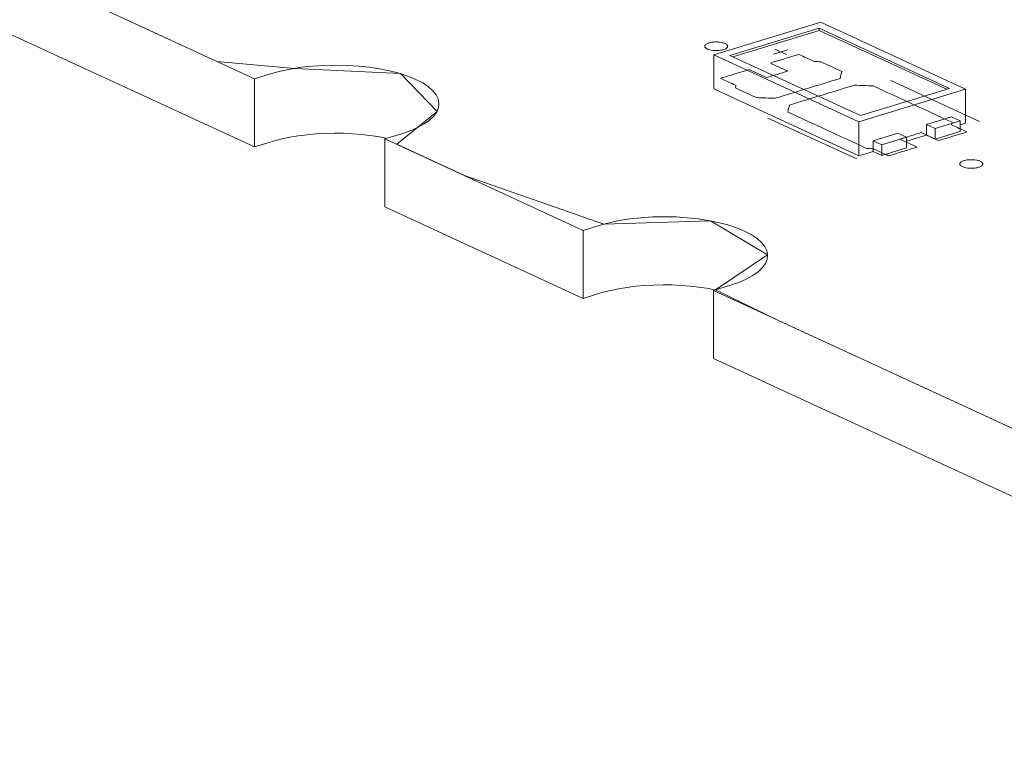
# Model space of a CAD drawing. Header units: inches. Extents: x -36 to 647, y 177 to 609.
# Tile 2 of 123: x 89 to 111, y 339 to 355. Entities that reach past the tile are written whole.
import ezdxf

# ---------------------------------------------------------------- set-up
doc = ezdxf.new("R2010")
doc.units = ezdxf.units.IN
doc.header["$MEASUREMENT"] = 0
doc.layers.add('1', color=7, linetype='Continuous')

# ---------------------------------------------------------------- blocks, each defined once
blk = doc.blocks.new('block 3383')
at = {"layer": '1', "color": 155, "lineweight": 18, "true_color": 0x4c7299}
blk.add_lwpolyline([(94.499, 352.286), (81.952, 358.074)], dxfattribs=at)
blk = doc.blocks.new('block 3936')
at = {"layer": '1', "color": 155, "lineweight": 18, "true_color": 0x4c7299}
blk.add_lwpolyline([(101.656, 350.467), (97.339, 352.459)], dxfattribs=at)
blk = doc.blocks.new('block 3937')
at = {"layer": '1', "color": 155, "lineweight": 18, "true_color": 0x4c7299}
blk.add_lwpolyline([(187.542, 310.849), (104.497, 349.157)], dxfattribs=at)
blk = doc.blocks.new('block 3941')
at = {"layer": '1', "color": 155, "lineweight": 18, "true_color": 0x4c7299}
blk.add_lwpolyline([(94.499, 353.769), (81.952, 359.557)], dxfattribs=at)
blk = doc.blocks.new('block 4001')
at = {"layer": '1', "color": 155, "lineweight": 18, "true_color": 0x4c7299}
blk.add_lwpolyline([(107.696, 352.965), (104.856, 354.275)], dxfattribs=at)
blk = doc.blocks.new('block 4002')
at = {"layer": '1', "color": 155, "lineweight": 18, "true_color": 0x4c7299}
blk.add_lwpolyline([(109.635, 353.557), (107.696, 352.965)], dxfattribs=at)
blk = doc.blocks.new('block 4003')
at = {"layer": '1', "color": 155, "lineweight": 18, "true_color": 0x4c7299}
blk.add_lwpolyline([(106.795, 354.867), (109.635, 353.557)], dxfattribs=at)
blk = doc.blocks.new('block 4004')
at = {"layer": '1', "color": 155, "lineweight": 18, "true_color": 0x4c7299}
blk.add_lwpolyline([(106.831, 354.999), (104.504, 354.288)], dxfattribs=at)
blk = doc.blocks.new('block 4005')
at = {"layer": '1', "color": 155, "lineweight": 18, "true_color": 0x4c7299}
blk.add_lwpolyline([(104.504, 354.288), (107.66, 352.832)], dxfattribs=at)
blk = doc.blocks.new('block 4006')
at = {"layer": '1', "color": 155, "lineweight": 18, "true_color": 0x4c7299}
blk.add_lwpolyline([(107.66, 352.832), (109.987, 353.543)], dxfattribs=at)
blk = doc.blocks.new('block 4007')
at = {"layer": '1', "color": 155, "lineweight": 18, "true_color": 0x4c7299}
blk.add_lwpolyline([(104.856, 354.275), (106.795, 354.867)], dxfattribs=at)
blk = doc.blocks.new('block 4008')
at = {"layer": '1', "color": 155, "lineweight": 18, "true_color": 0x4c7299}
blk.add_lwpolyline([(109.866, 352.851), (109.677, 352.939)], dxfattribs=at)
blk = doc.blocks.new('block 4009')
at = {"layer": '1', "color": 155, "lineweight": 18, "true_color": 0x4c7299}
blk.add_lwpolyline([(109.323, 352.686), (109.866, 352.851)], dxfattribs=at)
blk = doc.blocks.new('block 4010')
at = {"layer": '1', "color": 155, "lineweight": 18, "true_color": 0x4c7299}
blk.add_lwpolyline([(109.134, 352.773), (109.323, 352.686)], dxfattribs=at)
blk = doc.blocks.new('block 4011')
at = {"layer": '1', "color": 155, "lineweight": 18, "true_color": 0x4c7299}
blk.add_lwpolyline([(108.16, 352.33), (107.971, 352.417)], dxfattribs=at)
blk = doc.blocks.new('block 4012')
at = {"layer": '1', "color": 155, "lineweight": 18, "true_color": 0x4c7299}
blk.add_lwpolyline([(109.987, 353.543), (106.831, 354.999)], dxfattribs=at)
blk = doc.blocks.new('block 4013')
at = {"layer": '1', "color": 155, "lineweight": 18, "true_color": 0x4c7299}
blk.add_lwpolyline([(108.514, 352.583), (108.703, 352.496)], dxfattribs=at)
blk = doc.blocks.new('block 4014')
at = {"layer": '1', "color": 155, "lineweight": 18, "true_color": 0x4c7299}
blk.add_lwpolyline([(108.703, 352.496), (108.16, 352.33)], dxfattribs=at)
blk = doc.blocks.new('block 5221')
at = {"layer": '1', "color": 155, "lineweight": 18, "true_color": 0x4c7299}
blk.add_lwpolyline([(104.497, 347.674), (104.497, 349.157)], dxfattribs=at)
blk = doc.blocks.new('block 5222')
at = {"layer": '1', "color": 155, "lineweight": 18, "true_color": 0x4c7299}
blk.add_lwpolyline([(101.656, 348.984), (101.656, 350.467)], dxfattribs=at)
blk = doc.blocks.new('block 5223')
at = {"layer": '1', "color": 155, "lineweight": 18, "true_color": 0x4c7299}
blk.add_lwpolyline([(97.339, 350.976), (97.339, 352.459)], dxfattribs=at)
blk = doc.blocks.new('block 5224')
at = {"layer": '1', "color": 155, "lineweight": 18, "true_color": 0x4c7299}
blk.add_lwpolyline([(94.499, 352.286), (94.499, 353.769)], dxfattribs=at)
blk = doc.blocks.new('block 5246')
at = {"layer": '1', "color": 155, "lineweight": 18, "true_color": 0x4c7299}
blk.add_lwpolyline([(101.656, 348.984), (97.339, 350.976)], dxfattribs=at)
blk = doc.blocks.new('block 5247')
at = {"layer": '1', "color": 155, "lineweight": 18, "true_color": 0x4c7299}
blk.add_lwpolyline([(187.542, 309.366), (104.497, 347.674)], dxfattribs=at)
blk = doc.blocks.new('block 5338')
at = {"layer": '1', "color": 155, "lineweight": 18, "true_color": 0x4c7299}
blk.add_lwpolyline([(109.987, 353.543), (109.987, 352.802)], dxfattribs=at)
blk = doc.blocks.new('block 5339')
at = {"layer": '1', "color": 155, "lineweight": 18, "true_color": 0x4c7299}
blk.add_lwpolyline([(104.504, 354.288), (104.504, 353.547)], dxfattribs=at)
blk = doc.blocks.new('block 5340')
at = {"layer": '1', "color": 155, "lineweight": 18, "true_color": 0x4c7299}
blk.add_lwpolyline([(107.66, 352.832), (107.66, 352.091)], dxfattribs=at)
blk = doc.blocks.new('block 5341')
at = {"layer": '1', "color": 155, "lineweight": 18, "true_color": 0x4c7299}
blk.add_lwpolyline([(106.795, 354.821), (106.795, 354.867)], dxfattribs=at)
blk = doc.blocks.new('block 5342')
at = {"layer": '1', "color": 155, "lineweight": 18, "true_color": 0x4c7299}
blk.add_lwpolyline([(104.916, 354.247), (106.795, 354.821)], dxfattribs=at)
blk = doc.blocks.new('block 5343')
at = {"layer": '1', "color": 155, "lineweight": 18, "true_color": 0x4c7299}
blk.add_lwpolyline([(106.795, 354.821), (109.575, 353.538)], dxfattribs=at)
blk = doc.blocks.new('block 5344')
at = {"layer": '1', "color": 155, "lineweight": 18, "true_color": 0x4c7299}
blk.add_lwpolyline([(107.971, 352.417), (107.971, 352.186)], dxfattribs=at)
blk = doc.blocks.new('block 5345')
at = {"layer": '1', "color": 155, "lineweight": 18, "true_color": 0x4c7299}
blk.add_lwpolyline([(109.134, 352.773), (109.134, 352.541)], dxfattribs=at)
blk = doc.blocks.new('block 5346')
at = {"layer": '1', "color": 155, "lineweight": 18, "true_color": 0x4c7299}
blk.add_lwpolyline([(109.677, 352.939), (109.134, 352.773)], dxfattribs=at)
blk = doc.blocks.new('block 5347')
at = {"layer": '1', "color": 155, "lineweight": 18, "true_color": 0x4c7299}
blk.add_lwpolyline([(109.323, 352.686), (109.323, 352.454)], dxfattribs=at)
blk = doc.blocks.new('block 5348')
at = {"layer": '1', "color": 155, "lineweight": 18, "true_color": 0x4c7299}
blk.add_lwpolyline([(109.866, 352.851), (109.866, 352.62)], dxfattribs=at)
blk = doc.blocks.new('block 5349')
at = {"layer": '1', "color": 155, "lineweight": 18, "true_color": 0x4c7299}
blk.add_lwpolyline([(108.16, 352.33), (108.16, 352.098)], dxfattribs=at)
blk = doc.blocks.new('block 5350')
at = {"layer": '1', "color": 155, "lineweight": 18, "true_color": 0x4c7299}
blk.add_lwpolyline([(108.703, 352.496), (108.703, 352.264)], dxfattribs=at)
blk = doc.blocks.new('block 5351')
at = {"layer": '1', "color": 155, "lineweight": 18, "true_color": 0x4c7299}
blk.add_lwpolyline([(107.971, 352.417), (108.514, 352.583)], dxfattribs=at)
blk = doc.blocks.new('block 5352')
at = {"layer": '1', "color": 155, "lineweight": 18, "true_color": 0x4c7299}
blk.add_lwpolyline([(108.703, 352.264), (108.16, 352.098)], dxfattribs=at)
blk = doc.blocks.new('block 5353')
at = {"layer": '1', "color": 155, "lineweight": 18, "true_color": 0x4c7299}
blk.add_lwpolyline([(109.323, 352.454), (109.866, 352.62)], dxfattribs=at)
blk = doc.blocks.new('block 5354')
at = {"layer": '1', "color": 155, "lineweight": 18, "true_color": 0x4c7299}
blk.add_lwpolyline([(108.16, 352.098), (107.971, 352.186)], dxfattribs=at)
blk = doc.blocks.new('block 5355')
at = {"layer": '1', "color": 155, "lineweight": 18, "true_color": 0x4c7299}
blk.add_lwpolyline([(109.134, 352.541), (109.323, 352.454)], dxfattribs=at)
blk = doc.blocks.new('block 5356')
at = {"layer": '1', "color": 155, "lineweight": 18, "true_color": 0x4c7299}
blk.add_lwpolyline([(104.504, 353.547), (107.66, 352.091)], dxfattribs=at)
blk = doc.blocks.new('block 5357')
at = {"layer": '1', "color": 155, "lineweight": 18, "true_color": 0x4c7299}
blk.add_lwpolyline([(107.66, 352.091), (107.971, 352.186)], dxfattribs=at)
blk = doc.blocks.new('block 5358')
at = {"layer": '1', "color": 155, "lineweight": 18, "true_color": 0x4c7299}
blk.add_lwpolyline([(109.866, 352.765), (109.987, 352.802)], dxfattribs=at)
blk = doc.blocks.new('block 5359')
at = {"layer": '1', "color": 155, "lineweight": 18, "true_color": 0x4c7299}
blk.add_lwpolyline([(108.703, 352.41), (109.134, 352.541)], dxfattribs=at)
blk = doc.blocks.new('block 5857')
at = {"layer": '1', "color": 18, "lineweight": 13, "true_color": 0x4c0000}
blk.add_lwpolyline([(187.542, 310.849), (104.497, 349.157)], dxfattribs=at)
blk = doc.blocks.new('block 5859')
at = {"layer": '1', "color": 18, "lineweight": 13, "true_color": 0x4c0000}
blk.add_lwpolyline([(101.656, 350.467), (97.339, 352.459)], dxfattribs=at)
blk = doc.blocks.new('block 5863')
at = {"layer": '1', "color": 18, "lineweight": 13, "true_color": 0x4c0000}
blk.add_lwpolyline([(94.499, 353.769), (81.952, 359.557)], dxfattribs=at)
blk = doc.blocks.new('block 5870')
at = {"layer": '1', "color": 18, "lineweight": 13, "true_color": 0x4c0000}
blk.add_lwpolyline([(94.499, 353.769), (81.952, 359.557)], dxfattribs=at)
blk = doc.blocks.new('block 5882')
at = {"layer": '1', "color": 18, "lineweight": 13, "true_color": 0x4c0000}
blk.add_lwpolyline([(107.615, 352.022), (105.683, 352.913)], dxfattribs=at)
blk = doc.blocks.new('block 5887')
at = {"layer": '1', "color": 18, "lineweight": 13, "true_color": 0x4c0000}
blk.add_lwpolyline([(107.615, 352.022), (105.683, 352.913)], dxfattribs=at)
blk = doc.blocks.new('block 5889')
at = {"layer": '1', "color": 18, "lineweight": 13, "true_color": 0x4c0000}
blk.add_lwpolyline([(101.656, 350.467), (97.339, 352.459)], dxfattribs=at)
blk = doc.blocks.new('block 5890')
at = {"layer": '1', "color": 18, "lineweight": 13, "true_color": 0x4c0000}
blk.add_lwpolyline([(187.542, 310.849), (104.497, 349.157)], dxfattribs=at)
blk = doc.blocks.new('block 6137')
at = {"layer": '1', "color": 18, "lineweight": 13, "true_color": 0x4c0000}
blk.add_lwpolyline([(105.833, 354.41), (106.086, 354.294)], dxfattribs=at)
blk = doc.blocks.new('block 6160')
at = {"layer": '1', "color": 18, "lineweight": 13, "true_color": 0x4c0000}
blk.add_lwpolyline([(105.833, 354.41), (106.086, 354.294)], dxfattribs=at)
blk = doc.blocks.new('block 6168')
at = {"layer": '1', "color": 18, "lineweight": 13, "true_color": 0x4c0000}
blk.add_lwpolyline([(105.804, 354.305), (106.114, 354.4)], dxfattribs=at)
blk = doc.blocks.new('block 6177')
at = {"layer": '1', "color": 18, "lineweight": 13, "true_color": 0x4c0000}
blk.add_lwpolyline([(105.804, 354.305), (106.114, 354.4)], dxfattribs=at)
blk = doc.blocks.new('block 6182')
at = {"layer": '1', "color": 18, "lineweight": 13, "true_color": 0x4c0000}
blk.add_lwpolyline([(110.293, 352.84), (108.362, 353.731)], dxfattribs=at)
blk = doc.blocks.new('block 6196')
at = {"layer": '1', "color": 18, "lineweight": 13, "true_color": 0x4c0000}
blk.add_lwpolyline([(110.293, 352.84), (108.362, 353.731)], dxfattribs=at)
blk = doc.blocks.new('block 9140')
at = {"layer": '1', "color": 18, "lineweight": 13, "true_color": 0x4c0000}
blk.add_lwpolyline([(101.656, 350.467), (102.027, 350.581), (102.225, 350.633), (102.442, 350.679), (102.675, 350.715), (102.92, 350.742), (103.172, 350.758), (103.427, 350.764), (103.68, 350.758), (103.926, 350.742), (104.16, 350.717), (104.383, 350.683), (104.6, 350.639), (104.806, 350.586), (104.998, 350.523), (105.17, 350.452), (105.32, 350.374), (105.445, 350.291), (105.543, 350.204), (105.613, 350.116), (105.657, 350.027), (105.675, 349.935), (105.666, 349.842), (105.629, 349.748), (105.563, 349.655), (105.469, 349.566), (105.35, 349.481), (105.207, 349.403), (105.045, 349.333), (104.867, 349.27), (104.497, 349.157)], dxfattribs=at)
blk = doc.blocks.new('block 9147')
at = {"layer": '1', "color": 155, "lineweight": 18, "true_color": 0x4c7299}
blk.add_lwpolyline([(104.497, 349.157), (104.867, 349.27), (105.045, 349.333), (105.207, 349.403), (105.35, 349.481), (105.469, 349.566), (105.563, 349.655), (105.629, 349.748), (105.666, 349.842), (105.675, 349.935), (105.657, 350.027), (105.613, 350.116), (105.543, 350.204), (105.445, 350.291), (105.32, 350.374), (105.17, 350.452), (104.998, 350.523), (104.806, 350.586), (104.6, 350.639), (104.383, 350.683), (104.16, 350.717), (103.926, 350.742), (103.68, 350.758), (103.427, 350.764), (103.172, 350.758), (102.92, 350.742), (102.675, 350.715), (102.442, 350.679), (102.225, 350.633), (102.027, 350.581), (101.656, 350.467)], dxfattribs=at)
blk = doc.blocks.new('block 9151')
at = {"layer": '1', "color": 155, "lineweight": 18, "true_color": 0x4c7299}
blk.add_lwpolyline([(97.339, 352.459), (97.71, 352.572), (97.888, 352.634), (98.05, 352.705), (98.193, 352.783), (98.312, 352.868), (98.406, 352.957), (98.472, 353.05), (98.509, 353.144), (98.518, 353.237), (98.5, 353.328), (98.456, 353.417), (98.386, 353.506), (98.288, 353.593), (98.163, 353.676), (98.013, 353.754), (97.841, 353.825), (97.649, 353.887), (97.443, 353.941), (97.226, 353.985), (97.003, 354.019), (96.768, 354.044), (96.523, 354.06), (96.27, 354.065), (96.015, 354.06), (95.763, 354.044), (95.518, 354.017), (95.285, 353.98), (95.068, 353.935), (94.87, 353.882), (94.499, 353.769)], dxfattribs=at)
blk = doc.blocks.new('block 9160')
at = {"layer": '1', "color": 155, "lineweight": 18, "true_color": 0x4c7299}
blk.add_lwpolyline([(97.361, 352.476), (97.189, 352.508), (97.013, 352.535), (96.829, 352.555), (96.638, 352.571), (96.441, 352.58), (96.241, 352.582), (96.04, 352.578), (95.84, 352.567), (95.644, 352.549), (95.454, 352.525), (95.272, 352.495), (95.1, 352.46), (94.94, 352.419), (94.791, 352.375), (94.499, 352.286)], dxfattribs=at)
blk = doc.blocks.new('block 9161')
at = {"layer": '1', "color": 155, "lineweight": 18, "true_color": 0x4c7299}
blk.add_lwpolyline([(104.519, 349.174), (104.346, 349.207), (104.17, 349.233), (103.986, 349.254), (103.795, 349.269), (103.599, 349.278), (103.399, 349.281), (103.198, 349.276), (102.998, 349.265), (102.802, 349.248), (102.612, 349.223), (102.43, 349.193), (102.258, 349.158), (102.097, 349.118), (101.949, 349.074), (101.656, 348.984)], dxfattribs=at)
blk = doc.blocks.new('block 9164')
at = {"layer": '1', "color": 18, "lineweight": 13, "true_color": 0x4c0000}
blk.add_lwpolyline([(114.792, 344.408), (108.889, 347.131), (105.938, 348.492), (104.539, 349.17), (105.675, 349.936), (104.43, 350.675), (102.111, 350.604), (99.072, 351.659), (97.597, 352.34), (98.475, 353.057), (97.678, 353.879), (95.369, 353.995), (93.682, 354.146), (92.207, 354.826), (89.255, 356.188)], dxfattribs=at)
blk = doc.blocks.new('block 9165')
at = {"layer": '1', "color": 18, "lineweight": 13, "true_color": 0x4c0000}
blk.add_open_spline([(109.397, 352.421), (109.604, 352.484), (109.81, 352.547), (110.017, 352.61), (109.906, 352.662), (109.794, 352.713), (109.683, 352.765), (109.686, 352.783), (109.689, 352.801), (109.692, 352.82), (109.12, 353.084), (108.547, 353.348), (107.974, 353.613), (107.838, 353.618), (107.703, 353.623), (107.568, 353.629), (107.096, 353.485), (106.624, 353.34), (106.153, 353.196), (106.139, 353.146), (106.126, 353.095), (106.112, 353.044), (106.685, 352.78), (107.258, 352.515), (107.831, 352.251), (107.879, 352.248), (107.928, 352.246), (107.976, 352.243), (108.088, 352.192), (108.199, 352.141), (108.311, 352.089), (108.518, 352.152), (108.725, 352.215), (108.931, 352.279), (108.805, 352.337), (108.679, 352.395), (108.553, 352.453), (108.708, 352.501), (108.863, 352.548), (109.018, 352.596), (109.144, 352.537), (109.271, 352.479), (109.397, 352.421)], degree=3, knots=[0, 0, 0, 0, 1, 1, 1, 2, 2, 2, 3, 3, 3, 4, 4, 4, 5, 5, 5, 6, 6, 6, 7, 7, 7, 8, 8, 8, 9, 9, 9, 10, 10, 10, 11, 11, 11, 12, 12, 12, 13, 13, 13, 14, 14, 14, 14], dxfattribs=at)
blk = doc.blocks.new('block 9172')
at = {"layer": '1', "color": 18, "lineweight": 13, "true_color": 0x4c0000}
blk.add_open_spline([(107.292, 353.927), (107.279, 353.876), (107.266, 353.825), (107.252, 353.774), (106.78, 353.63), (106.309, 353.486), (105.837, 353.342), (105.702, 353.347), (105.566, 353.353), (105.431, 353.358), (105.279, 353.428), (105.127, 353.498), (104.975, 353.569), (104.978, 353.587), (104.981, 353.605), (104.985, 353.623), (104.873, 353.675), (104.761, 353.726), (104.65, 353.778), (104.857, 353.841), (105.064, 353.904), (105.27, 353.967), (105.397, 353.909), (105.523, 353.851), (105.649, 353.793), (105.804, 353.84), (105.959, 353.888), (106.114, 353.935), (105.988, 353.993), (105.862, 354.051), (105.736, 354.11), (105.943, 354.173), (106.149, 354.236), (106.356, 354.299), (106.468, 354.248), (106.579, 354.196), (106.691, 354.145), (106.739, 354.142), (106.788, 354.14), (106.836, 354.137), (106.988, 354.067), (107.14, 353.997), (107.292, 353.927)], degree=3, knots=[0, 0, 0, 0, 1, 1, 1, 2, 2, 2, 3, 3, 3, 4, 4, 4, 5, 5, 5, 6, 6, 6, 7, 7, 7, 8, 8, 8, 9, 9, 9, 10, 10, 10, 11, 11, 11, 12, 12, 12, 13, 13, 13, 14, 14, 14, 14], dxfattribs=at)
blk = doc.blocks.new('block 9345')
at = {"layer": '1', "color": 18, "lineweight": 13, "true_color": 0x4c0000}
blk.add_open_spline([(109.397, 352.421), (109.604, 352.484), (109.81, 352.547), (110.017, 352.61), (109.906, 352.662), (109.794, 352.713), (109.683, 352.765), (109.686, 352.783), (109.689, 352.801), (109.692, 352.82), (109.12, 353.084), (108.547, 353.348), (107.974, 353.613), (107.838, 353.618), (107.703, 353.623), (107.568, 353.629), (107.096, 353.485), (106.624, 353.34), (106.153, 353.196), (106.139, 353.146), (106.126, 353.095), (106.112, 353.044), (106.685, 352.78), (107.258, 352.515), (107.831, 352.251), (107.879, 352.248), (107.928, 352.246), (107.976, 352.243), (108.088, 352.192), (108.199, 352.141), (108.311, 352.089), (108.518, 352.152), (108.725, 352.215), (108.931, 352.279), (108.805, 352.337), (108.679, 352.395), (108.553, 352.453), (108.708, 352.501), (108.863, 352.548), (109.018, 352.596), (109.144, 352.537), (109.271, 352.479), (109.397, 352.421)], degree=3, knots=[0, 0, 0, 0, 1, 1, 1, 2, 2, 2, 3, 3, 3, 4, 4, 4, 5, 5, 5, 6, 6, 6, 7, 7, 7, 8, 8, 8, 9, 9, 9, 10, 10, 10, 11, 11, 11, 12, 12, 12, 13, 13, 13, 14, 14, 14, 14], dxfattribs=at)
blk = doc.blocks.new('block 9365')
at = {"layer": '1', "color": 18, "lineweight": 13, "true_color": 0x4c0000}
blk.add_open_spline([(107.292, 353.927), (107.279, 353.876), (107.266, 353.825), (107.252, 353.774), (106.78, 353.63), (106.309, 353.486), (105.837, 353.342), (105.702, 353.347), (105.566, 353.353), (105.431, 353.358), (105.279, 353.428), (105.127, 353.498), (104.975, 353.569), (104.978, 353.587), (104.981, 353.605), (104.985, 353.623), (104.873, 353.675), (104.761, 353.726), (104.65, 353.778), (104.857, 353.841), (105.064, 353.904), (105.27, 353.967), (105.397, 353.909), (105.523, 353.851), (105.649, 353.793), (105.804, 353.84), (105.959, 353.888), (106.114, 353.935), (105.988, 353.993), (105.862, 354.051), (105.736, 354.11), (105.943, 354.173), (106.149, 354.236), (106.356, 354.299), (106.468, 354.248), (106.579, 354.196), (106.691, 354.145), (106.739, 354.142), (106.788, 354.14), (106.836, 354.137), (106.988, 354.067), (107.14, 353.997), (107.292, 353.927)], degree=3, knots=[0, 0, 0, 0, 1, 1, 1, 2, 2, 2, 3, 3, 3, 4, 4, 4, 5, 5, 5, 6, 6, 6, 7, 7, 7, 8, 8, 8, 9, 9, 9, 10, 10, 10, 11, 11, 11, 12, 12, 12, 13, 13, 13, 14, 14, 14, 14], dxfattribs=at)
blk = doc.blocks.new('block 9371')
at = {"layer": '1', "color": 18, "lineweight": 13, "true_color": 0x4c0000}
blk.add_open_spline([(107.292, 353.927), (107.279, 353.876), (107.266, 353.825), (107.252, 353.774), (106.78, 353.63), (106.309, 353.486), (105.837, 353.342), (105.702, 353.347), (105.566, 353.353), (105.431, 353.358), (105.279, 353.428), (105.127, 353.498), (104.975, 353.569), (104.978, 353.587), (104.981, 353.605), (104.985, 353.623), (104.873, 353.675), (104.761, 353.726), (104.65, 353.778), (104.857, 353.841), (105.064, 353.904), (105.27, 353.967), (105.397, 353.909), (105.523, 353.851), (105.649, 353.793), (105.804, 353.84), (105.959, 353.888), (106.114, 353.935), (105.988, 353.993), (105.862, 354.051), (105.736, 354.11), (105.943, 354.173), (106.149, 354.236), (106.356, 354.299), (106.468, 354.248), (106.579, 354.196), (106.691, 354.145), (106.739, 354.142), (106.788, 354.14), (106.836, 354.137), (106.988, 354.067), (107.14, 353.997), (107.292, 353.927)], degree=3, knots=[0, 0, 0, 0, 1, 1, 1, 2, 2, 2, 3, 3, 3, 4, 4, 4, 5, 5, 5, 6, 6, 6, 7, 7, 7, 8, 8, 8, 9, 9, 9, 10, 10, 10, 11, 11, 11, 12, 12, 12, 13, 13, 13, 14, 14, 14, 14], dxfattribs=at)
blk = doc.blocks.new('block 9428')
at = {"layer": '1', "color": 18, "lineweight": 13, "true_color": 0x4c0000}
blk.add_open_spline([(109.397, 352.421), (109.604, 352.484), (109.81, 352.547), (110.017, 352.61), (109.906, 352.662), (109.794, 352.713), (109.683, 352.765), (109.686, 352.783), (109.689, 352.801), (109.692, 352.82), (109.12, 353.084), (108.547, 353.348), (107.974, 353.613), (107.838, 353.618), (107.703, 353.623), (107.568, 353.629), (107.096, 353.485), (106.624, 353.34), (106.153, 353.196), (106.139, 353.146), (106.126, 353.095), (106.112, 353.044), (106.685, 352.78), (107.258, 352.515), (107.831, 352.251), (107.879, 352.248), (107.928, 352.246), (107.976, 352.243), (108.088, 352.192), (108.199, 352.141), (108.311, 352.089), (108.518, 352.152), (108.725, 352.215), (108.931, 352.279), (108.805, 352.337), (108.679, 352.395), (108.553, 352.453), (108.708, 352.501), (108.863, 352.548), (109.018, 352.596), (109.144, 352.537), (109.271, 352.479), (109.397, 352.421)], degree=3, knots=[0, 0, 0, 0, 1, 1, 1, 2, 2, 2, 3, 3, 3, 4, 4, 4, 5, 5, 5, 6, 6, 6, 7, 7, 7, 8, 8, 8, 9, 9, 9, 10, 10, 10, 11, 11, 11, 12, 12, 12, 13, 13, 13, 14, 14, 14, 14], dxfattribs=at)
blk = doc.blocks.new('block 9485')
at = {"layer": '1', "color": 18, "lineweight": 13, "true_color": 0x4c0000}
blk.add_open_spline([(107.292, 353.927), (107.279, 353.876), (107.266, 353.825), (107.252, 353.774), (106.78, 353.63), (106.309, 353.486), (105.837, 353.342), (105.702, 353.347), (105.566, 353.353), (105.431, 353.358), (105.279, 353.428), (105.127, 353.498), (104.975, 353.569), (104.978, 353.587), (104.981, 353.605), (104.985, 353.623), (104.873, 353.675), (104.761, 353.726), (104.65, 353.778), (104.857, 353.841), (105.064, 353.904), (105.27, 353.967), (105.397, 353.909), (105.523, 353.851), (105.649, 353.793), (105.804, 353.84), (105.959, 353.888), (106.114, 353.935), (105.988, 353.993), (105.862, 354.051), (105.736, 354.11), (105.943, 354.173), (106.149, 354.236), (106.356, 354.299), (106.468, 354.248), (106.579, 354.196), (106.691, 354.145), (106.739, 354.142), (106.788, 354.14), (106.836, 354.137), (106.988, 354.067), (107.14, 353.997), (107.292, 353.927)], degree=3, knots=[0, 0, 0, 0, 1, 1, 1, 2, 2, 2, 3, 3, 3, 4, 4, 4, 5, 5, 5, 6, 6, 6, 7, 7, 7, 8, 8, 8, 9, 9, 9, 10, 10, 10, 11, 11, 11, 12, 12, 12, 13, 13, 13, 14, 14, 14, 14], dxfattribs=at)
blk = doc.blocks.new('block 9532')
at = {"layer": '1', "color": 18, "lineweight": 13, "true_color": 0x4c0000}
blk.add_open_spline([(109.397, 352.421), (109.604, 352.484), (109.81, 352.547), (110.017, 352.61), (109.906, 352.662), (109.794, 352.713), (109.683, 352.765), (109.686, 352.783), (109.689, 352.801), (109.692, 352.82), (109.12, 353.084), (108.547, 353.348), (107.974, 353.613), (107.838, 353.618), (107.703, 353.623), (107.568, 353.629), (107.096, 353.485), (106.624, 353.34), (106.153, 353.196), (106.139, 353.146), (106.126, 353.095), (106.112, 353.044), (106.685, 352.78), (107.258, 352.515), (107.831, 352.251), (107.879, 352.248), (107.928, 352.246), (107.976, 352.243), (108.088, 352.192), (108.199, 352.141), (108.311, 352.089), (108.518, 352.152), (108.725, 352.215), (108.931, 352.279), (108.805, 352.337), (108.679, 352.395), (108.553, 352.453), (108.708, 352.501), (108.863, 352.548), (109.018, 352.596), (109.144, 352.537), (109.271, 352.479), (109.397, 352.421)], degree=3, knots=[0, 0, 0, 0, 1, 1, 1, 2, 2, 2, 3, 3, 3, 4, 4, 4, 5, 5, 5, 6, 6, 6, 7, 7, 7, 8, 8, 8, 9, 9, 9, 10, 10, 10, 11, 11, 11, 12, 12, 12, 13, 13, 13, 14, 14, 14, 14], dxfattribs=at)
blk = doc.blocks.new('block 9548')
at = {"layer": '1', "color": 18, "lineweight": 13, "true_color": 0x4c0000}
blk.add_lwpolyline([(114.792, 344.408), (108.889, 347.131), (105.938, 348.492), (104.539, 349.17), (105.675, 349.936), (104.43, 350.675), (102.111, 350.604), (99.072, 351.659), (97.597, 352.34), (98.475, 353.057), (97.678, 353.879), (95.369, 353.995), (93.682, 354.146), (92.207, 354.826), (89.255, 356.188)], dxfattribs=at)
blk = doc.blocks.new('block 9638')
at = {"layer": '1', "color": 18, "lineweight": 13, "true_color": 0x4c0000}
blk.add_lwpolyline([(101.656, 350.467), (102.027, 350.581), (102.225, 350.633), (102.442, 350.679), (102.675, 350.715), (102.92, 350.742), (103.172, 350.758), (103.427, 350.764), (103.68, 350.758), (103.926, 350.742), (104.16, 350.717), (104.383, 350.683), (104.6, 350.639), (104.806, 350.586), (104.998, 350.523), (105.17, 350.452), (105.32, 350.374), (105.445, 350.291), (105.543, 350.204), (105.613, 350.116), (105.657, 350.027), (105.675, 349.935), (105.666, 349.842), (105.629, 349.748), (105.563, 349.655), (105.469, 349.566), (105.35, 349.481), (105.207, 349.403), (105.045, 349.333), (104.867, 349.27), (104.497, 349.157)], dxfattribs=at)
blk = doc.blocks.new('block 9664')
at = {"layer": '1', "color": 18, "lineweight": 13, "true_color": 0x4c0000}
blk.add_lwpolyline([(94.499, 353.769), (94.87, 353.882), (95.068, 353.935), (95.285, 353.98), (95.518, 354.017), (95.763, 354.044), (96.015, 354.06), (96.27, 354.065), (96.523, 354.06), (96.768, 354.044), (97.003, 354.019), (97.226, 353.985), (97.443, 353.941), (97.649, 353.887), (97.841, 353.825), (98.013, 353.754), (98.163, 353.676), (98.288, 353.593), (98.386, 353.506), (98.456, 353.417), (98.5, 353.328), (98.518, 353.237), (98.509, 353.144), (98.472, 353.05), (98.406, 352.957), (98.312, 352.868), (98.193, 352.783), (98.05, 352.705), (97.888, 352.634), (97.71, 352.572), (97.339, 352.459)], dxfattribs=at)
blk = doc.blocks.new('block 9714')
at = {"layer": '1', "color": 18, "lineweight": 13, "true_color": 0x4c0000}
blk.add_lwpolyline([(94.499, 353.769), (94.87, 353.882), (95.068, 353.935), (95.285, 353.98), (95.518, 354.017), (95.763, 354.044), (96.015, 354.06), (96.27, 354.065), (96.523, 354.06), (96.768, 354.044), (97.003, 354.019), (97.226, 353.985), (97.443, 353.941), (97.649, 353.887), (97.841, 353.825), (98.013, 353.754), (98.163, 353.676), (98.288, 353.593), (98.386, 353.506), (98.456, 353.417), (98.5, 353.328), (98.518, 353.237), (98.509, 353.144), (98.472, 353.05), (98.406, 352.957), (98.312, 352.868), (98.193, 352.783), (98.05, 352.705), (97.888, 352.634), (97.71, 352.572), (97.339, 352.459)], dxfattribs=at)
blk = doc.blocks.new('block 9893')
at = {"layer": '1', "color": 18, "lineweight": 13, "true_color": 0x4c0000}
blk.add_lwpolyline([(104.398, 354.548), (104.417, 354.553), (104.438, 354.558), (104.46, 354.562), (104.484, 354.565), (104.508, 354.567), (104.533, 354.569), (104.583, 354.569), (104.607, 354.567), (104.63, 354.565), (104.674, 354.558), (104.695, 354.553), (104.715, 354.548), (104.733, 354.542), (104.75, 354.535), (104.765, 354.527), (104.778, 354.519), (104.788, 354.51), (104.796, 354.502), (104.802, 354.493), (104.805, 354.484), (104.806, 354.475), (104.805, 354.466), (104.801, 354.457), (104.795, 354.448), (104.787, 354.439), (104.776, 354.43), (104.763, 354.422), (104.748, 354.415), (104.732, 354.408), (104.714, 354.402), (104.695, 354.397), (104.674, 354.393), (104.652, 354.389), (104.629, 354.385), (104.604, 354.383), (104.579, 354.382), (104.53, 354.382), (104.505, 354.383), (104.482, 354.386), (104.438, 354.393), (104.417, 354.397), (104.398, 354.403), (104.379, 354.409), (104.362, 354.416), (104.347, 354.424), (104.335, 354.432), (104.324, 354.44), (104.316, 354.449), (104.311, 354.457), (104.307, 354.466), (104.306, 354.475), (104.307, 354.484), (104.311, 354.494), (104.317, 354.503), (104.326, 354.512), (104.336, 354.52), (104.349, 354.528), (104.364, 354.536), (104.381, 354.542), (104.398, 354.548)], dxfattribs=at)
blk = doc.blocks.new('block 9895')
at = {"layer": '1', "color": 18, "lineweight": 13, "true_color": 0x4c0000}
blk.add_lwpolyline([(109.953, 351.986), (109.972, 351.991), (109.993, 351.996), (110.015, 352), (110.039, 352.003), (110.063, 352.005), (110.088, 352.006), (110.138, 352.006), (110.162, 352.005), (110.185, 352.003), (110.229, 351.996), (110.25, 351.991), (110.27, 351.986), (110.288, 351.979), (110.305, 351.972), (110.32, 351.965), (110.332, 351.957), (110.343, 351.948), (110.351, 351.939), (110.356, 351.931), (110.36, 351.922), (110.361, 351.913), (110.36, 351.904), (110.356, 351.895), (110.35, 351.885), (110.342, 351.877), (110.331, 351.868), (110.318, 351.86), (110.303, 351.853), (110.286, 351.846), (110.269, 351.84), (110.25, 351.835), (110.229, 351.83), (110.207, 351.826), (110.183, 351.823), (110.159, 351.821), (110.134, 351.819), (110.084, 351.82), (110.06, 351.821), (110.037, 351.823), (109.993, 351.83), (109.972, 351.835), (109.952, 351.84), (109.934, 351.847), (109.917, 351.854), (109.902, 351.861), (109.889, 351.869), (109.879, 351.878), (109.871, 351.886), (109.865, 351.895), (109.862, 351.904), (109.861, 351.913), (109.862, 351.922), (109.866, 351.931), (109.872, 351.94), (109.88, 351.949), (109.891, 351.958), (109.904, 351.966), (109.919, 351.973), (109.935, 351.98), (109.953, 351.986)], dxfattribs=at)
blk = doc.blocks.new('block 9909')
at = {"layer": '1', "color": 18, "lineweight": 13, "true_color": 0x4c0000}
blk.add_lwpolyline([(109.953, 351.986), (109.972, 351.991), (109.993, 351.996), (110.015, 352), (110.039, 352.003), (110.063, 352.005), (110.088, 352.006), (110.138, 352.006), (110.162, 352.005), (110.185, 352.003), (110.229, 351.996), (110.25, 351.991), (110.27, 351.986), (110.288, 351.979), (110.305, 351.972), (110.32, 351.965), (110.332, 351.957), (110.343, 351.948), (110.351, 351.939), (110.356, 351.931), (110.36, 351.922), (110.361, 351.913), (110.36, 351.904), (110.356, 351.895), (110.35, 351.885), (110.342, 351.877), (110.331, 351.868), (110.318, 351.86), (110.303, 351.853), (110.286, 351.846), (110.269, 351.84), (110.25, 351.835), (110.229, 351.83), (110.207, 351.826), (110.183, 351.823), (110.159, 351.821), (110.134, 351.819), (110.084, 351.82), (110.06, 351.821), (110.037, 351.823), (109.993, 351.83), (109.972, 351.835), (109.952, 351.84), (109.934, 351.847), (109.917, 351.854), (109.902, 351.861), (109.889, 351.869), (109.879, 351.878), (109.871, 351.886), (109.865, 351.895), (109.862, 351.904), (109.861, 351.913), (109.862, 351.922), (109.866, 351.931), (109.872, 351.94), (109.88, 351.949), (109.891, 351.958), (109.904, 351.966), (109.919, 351.973), (109.935, 351.98), (109.953, 351.986)], dxfattribs=at)
blk = doc.blocks.new('block 9918')
at = {"layer": '1', "color": 18, "lineweight": 13, "true_color": 0x4c0000}
blk.add_lwpolyline([(104.398, 354.548), (104.417, 354.553), (104.438, 354.558), (104.46, 354.562), (104.484, 354.565), (104.508, 354.567), (104.533, 354.569), (104.583, 354.569), (104.607, 354.567), (104.63, 354.565), (104.674, 354.558), (104.695, 354.553), (104.715, 354.548), (104.733, 354.542), (104.75, 354.535), (104.765, 354.527), (104.778, 354.519), (104.788, 354.51), (104.796, 354.502), (104.802, 354.493), (104.805, 354.484), (104.806, 354.475), (104.805, 354.466), (104.801, 354.457), (104.795, 354.448), (104.787, 354.439), (104.776, 354.43), (104.763, 354.422), (104.748, 354.415), (104.732, 354.408), (104.714, 354.402), (104.695, 354.397), (104.674, 354.393), (104.652, 354.389), (104.629, 354.385), (104.604, 354.383), (104.579, 354.382), (104.53, 354.382), (104.505, 354.383), (104.482, 354.386), (104.438, 354.393), (104.417, 354.397), (104.398, 354.403), (104.379, 354.409), (104.362, 354.416), (104.347, 354.424), (104.335, 354.432), (104.324, 354.44), (104.316, 354.449), (104.311, 354.457), (104.307, 354.466), (104.306, 354.475), (104.307, 354.484), (104.311, 354.494), (104.317, 354.503), (104.326, 354.512), (104.336, 354.52), (104.349, 354.528), (104.364, 354.536), (104.381, 354.542), (104.398, 354.548)], dxfattribs=at)

msp = doc.modelspace()

# ---------------------------------------------------------------- block references
at = {"layer": '1'}
for name in ['block 9164', 'block 9548', 'block 3941', 'block 5863', 'block 5870', 'block 3383', 'block 4004', 'block 4012', 'block 4007', 'block 5342', 'block 4003', 'block 5341', 'block 5343', 'block 9893', 'block 9918', 'block 4005', 'block 5339', 'block 9172', 'block 9365', 'block 9371', 'block 9485', 'block 4001', 'block 6168', 'block 6177', 'block 6137', 'block 6160', 'block 9151', 'block 9664', 'block 9714', 'block 5224', 'block 9165', 'block 9345', 'block 9428', 'block 9532', 'block 6182', 'block 6196', 'block 5356', 'block 4006', 'block 4002', 'block 5338', 'block 5882', 'block 5887', 'block 5340', 'block 5346', 'block 4010', 'block 5345', 'block 4009', 'block 4008', 'block 5348', 'block 5358', 'block 9160', 'block 5351', 'block 4013', 'block 5359', 'block 5355', 'block 5347', 'block 5353', 'block 3936', 'block 5223', 'block 5859', 'block 5889', 'block 4011', 'block 5344', 'block 4014', 'block 5349', 'block 5350', 'block 5357', 'block 5354', 'block 5352', 'block 9895', 'block 9909', 'block 5246', 'block 9140', 'block 9147', 'block 9638', 'block 5222', 'block 9161', 'block 3937', 'block 5221', 'block 5857', 'block 5890', 'block 5247']:
    msp.add_blockref(name, (0, 0), dxfattribs=at)

doc.saveas('drawing.dxf')
